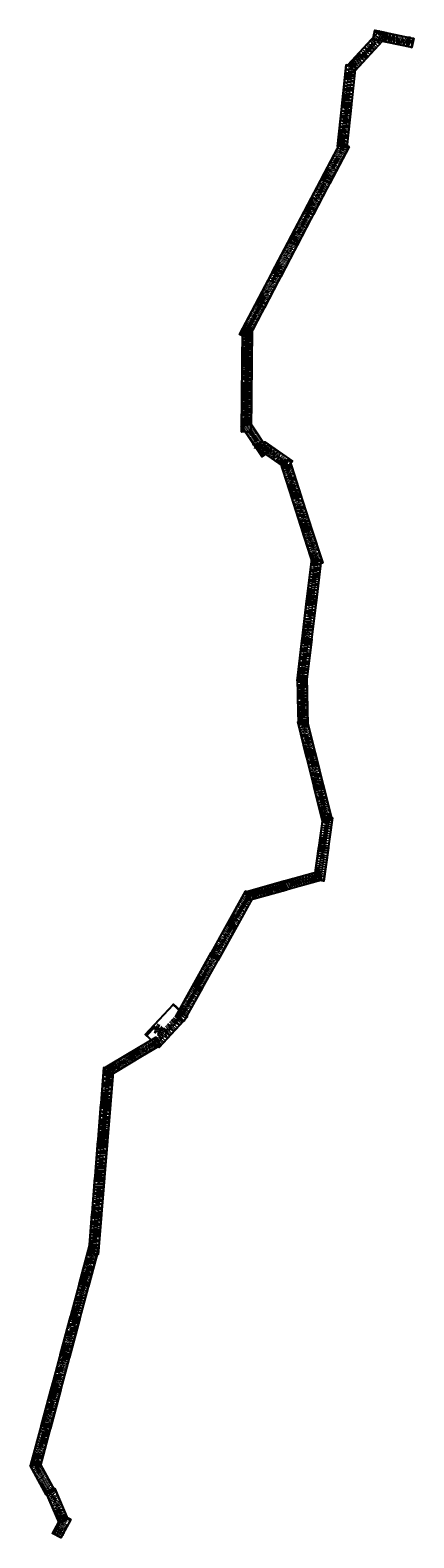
# Model space of a CAD drawing. Header units: millimetres. Extents: x 6504015 to 6516015, y 5737488 to 5784738.
import ezdxf

# ---------------------------------------------------------------- set-up
doc = ezdxf.new("R2010")
doc.units = ezdxf.units.MM
doc.linetypes.add('KRESKOWA', pattern=[0.75, 0.5, -0.25])
doc.layers.add('@pomoc_ramka', color=4, linetype='Continuous', plot=False)
doc.layers.add('@pomocnicza', color=3, linetype='Continuous', plot=False)
doc.layers.add('_zakres MDCP 1_1000 WN', color=6, linetype='Continuous', lineweight=200)
doc.styles.get("Standard").update_dxf_attribs({"font": 'ARIALN.TTF'})

# ---------------------------------------------------------------- blocks, each defined once
blk = doc.blocks.new('*U70')
at = {"layer": '@pomoc_ramka'}
blk.add_lwpolyline([(-58, -277), (-1255, -26), (-1197, 251), (0, 0)], close=True, dxfattribs=at)
at = {"layer": '@pomocnicza'}
blk.add_line((-40, -288), (21, 3), dxfattribs=at)
for points in [[(21, 3), (-40, -288), (-1263, -31), (-1202, 259)], [(-58, -277), (-1255, -26), (-1207, 204), (-844, 128), (-834, 175), (0, 0)], [(-1068, 175), (-1207, 204), (-1197, 251), (-1058, 222)], [(-1197, 251), (-1204, 253), (-1202, 259), (-1195, 258)], [(-980, 206), (-1058, 222), (-1068, 175), (-990, 158)], [(-834, 175), (-980, 206), (-990, 158), (-844, 128)], [(20, -4), (0, 0), (1, 7), (21, 3)], [(-1256, -33), (-1263, -31), (-1262, -24), (-1255, -26)], [(-40, -288), (-60, -284), (-58, -277), (-39, -281)]]:
    blk.add_lwpolyline(points, close=True, dxfattribs=at)
at = {"layer": '@pomocnicza', "char_height": 2.91, "attachment_point": 1, "rotation": 168.147}
for s, width, insert in [('\\pxql;{\\fArial|b1|i1|c238|p34;\\LLegenda}', 33.12, (-994, 160)), ('\\pxql;{\\fArial|b1|i1|c238|p34;\\LSchemat układu arkuszy}', 47.67, (-847, 129))]:
    blk.add_mtext_dynamic_manual_height_columns(s, width=width, gutter_width=12.5, heights=[0], dxfattribs=dict(at, insert=insert))
blk = doc.blocks.new('*U72')
at = {"layer": '@pomoc_ramka'}
blk.add_lwpolyline([(0, 283), (1423, 283), (1423, 0), (0, 0)], close=True, dxfattribs=at)
at = {"layer": '@pomocnicza'}
blk.add_line((-20, 290), (-20, -7), dxfattribs=at)
for points in [[(-20, -7), (-20, 290), (1430, 290), (1430, -7)], [(-20, 290), (0, 290), (0, 283), (-20, 283)], [(-20, 0), (0, 0), (0, -7), (-20, -7)], [(0, 283), (1423, 283), (1423, 48), (1052, 48), (1052, 0), (0, 0)], [(1052, 0), (1202, 0), (1202, 48), (1052, 48)], [(1202, 0), (1281, 0), (1281, 48), (1202, 48)], [(1281, 48), (1423, 48), (1423, 0), (1281, 0)], [(1423, 290), (1430, 290), (1430, 283), (1423, 283)], [(1423, 0), (1430, 0), (1430, -7), (1423, -7)]]:
    blk.add_lwpolyline(points, close=True, dxfattribs=at)
at = {"layer": '@pomocnicza', "char_height": 2.91, "attachment_point": 1}
for s, width, insert in [('\\pxql;{\\fArial|b1|i1|c238|p34;\\LSchemat układu arkuszy}', 47.67, (1055, 48)), ('\\pxql;{\\fArial|b1|i1|c238|p34;\\LLegenda}', 33.12, (1205, 48))]:
    blk.add_mtext_dynamic_manual_height_columns(s, width=width, gutter_width=12.5, heights=[0], dxfattribs=dict(at, insert=insert))
blk = doc.blocks.new('*U73')
at = {"layer": '@pomoc_ramka'}
blk.add_lwpolyline([(0, 283), (1273, 283), (1273, 0), (0, 0)], close=True, dxfattribs=at)
at = {"layer": '@pomocnicza'}
blk.add_line((-20, 290), (-20, -7), dxfattribs=at)
for points in [[(-20, -7), (-20, 290), (1280, 290), (1280, -7)], [(-20, 290), (0, 290), (0, 283), (-20, 283)], [(-20, 0), (0, 0), (0, -7), (-20, -7)], [(0, 283), (1273, 283), (1273, 48), (902, 48), (902, 0), (0, 0)], [(902, 0), (1052, 0), (1052, 48), (902, 48)], [(1052, 0), (1131, 0), (1131, 48), (1052, 48)], [(1131, 48), (1273, 48), (1273, 0), (1131, 0)], [(1273, 290), (1280, 290), (1280, 283), (1273, 283)], [(1273, 0), (1280, 0), (1280, -7), (1273, -7)]]:
    blk.add_lwpolyline(points, close=True, dxfattribs=at)
at = {"layer": '@pomocnicza', "char_height": 2.91, "attachment_point": 1}
for s, width, insert in [('\\pxql;{\\fArial|b1|i1|c238|p34;\\LSchemat układu arkuszy}', 47.67, (905, 48)), ('\\pxql;{\\fArial|b1|i1|c238|p34;\\LLegenda}', 33.12, (1055, 48))]:
    blk.add_mtext_dynamic_manual_height_columns(s, width=width, gutter_width=12.5, heights=[0], dxfattribs=dict(at, insert=insert))
blk = doc.blocks.new('*U90')
at = {"layer": '@pomoc_ramka'}
blk.add_lwpolyline([(0, 283), (1323, 283), (1323, 0), (0, 0)], close=True, dxfattribs=at)
at = {"layer": '@pomocnicza'}
blk.add_line((-20, 290), (-20, -7), dxfattribs=at)
for points in [[(-20, -7), (-20, 290), (1330, 290), (1330, -7)], [(-20, 290), (0, 290), (0, 283), (-20, 283)], [(-20, 0), (0, 0), (0, -7), (-20, -7)], [(0, 283), (1323, 283), (1323, 48), (952, 48), (952, 0), (0, 0)], [(952, 0), (1102, 0), (1102, 48), (952, 48)], [(1102, 0), (1181, 0), (1181, 48), (1102, 48)], [(1181, 48), (1323, 48), (1323, 0), (1181, 0)], [(1323, 290), (1330, 290), (1330, 283), (1323, 283)], [(1323, 0), (1330, 0), (1330, -7), (1323, -7)]]:
    blk.add_lwpolyline(points, close=True, dxfattribs=at)
at = {"layer": '@pomocnicza', "char_height": 2.91, "attachment_point": 1}
for s, width, insert in [('\\pxql;{\\fArial|b1|i1|c238|p34;\\LSchemat układu arkuszy}', 47.67, (955, 48)), ('\\pxql;{\\fArial|b1|i1|c238|p34;\\LLegenda}', 33.12, (1105, 48))]:
    blk.add_mtext_dynamic_manual_height_columns(s, width=width, gutter_width=12.5, heights=[0], dxfattribs=dict(at, insert=insert))
blk = doc.blocks.new('*U91')
at = {"layer": '@pomoc_ramka'}
blk.add_lwpolyline([(0, 283), (1273, 283), (1273, 0), (0, 0)], close=True, dxfattribs=at)
at = {"layer": '@pomocnicza'}
blk.add_line((-20, 290), (-20, -7), dxfattribs=at)
for points in [[(-20, -7), (-20, 290), (1280, 290), (1280, -7)], [(-20, 290), (0, 290), (0, 283), (-20, 283)], [(-20, 0), (0, 0), (0, -7), (-20, -7)], [(0, 283), (1273, 283), (1273, 48), (902, 48), (902, 0), (0, 0)], [(902, 0), (1052, 0), (1052, 48), (902, 48)], [(1052, 0), (1131, 0), (1131, 48), (1052, 48)], [(1131, 48), (1273, 48), (1273, 0), (1131, 0)], [(1273, 290), (1280, 290), (1280, 283), (1273, 283)], [(1273, 0), (1280, 0), (1280, -7), (1273, -7)]]:
    blk.add_lwpolyline(points, close=True, dxfattribs=at)
at = {"layer": '@pomocnicza', "char_height": 2.91, "attachment_point": 1}
for s, width, insert in [('\\pxql;{\\fArial|b1|i1|c238|p34;\\LSchemat układu arkuszy}', 47.67, (905, 48)), ('\\pxql;{\\fArial|b1|i1|c238|p34;\\LLegenda}', 33.12, (1055, 48))]:
    blk.add_mtext_dynamic_manual_height_columns(s, width=width, gutter_width=12.5, heights=[0], dxfattribs=dict(at, insert=insert))
blk = doc.blocks.new('*U74')
at = {"layer": '@pomoc_ramka'}
blk.add_lwpolyline([(0, 283), (1223, 283), (1223, 0), (0, 0)], close=True, dxfattribs=at)
at = {"layer": '@pomocnicza'}
blk.add_line((-20, 290), (-20, -7), dxfattribs=at)
for points in [[(-20, -7), (-20, 290), (1230, 290), (1230, -7)], [(-20, 290), (0, 290), (0, 283), (-20, 283)], [(-20, 0), (0, 0), (0, -7), (-20, -7)], [(0, 283), (1223, 283), (1223, 48), (852, 48), (852, 0), (0, 0)], [(852, 0), (1002, 0), (1002, 48), (852, 48)], [(1002, 0), (1081, 0), (1081, 48), (1002, 48)], [(1081, 48), (1223, 48), (1223, 0), (1081, 0)], [(1223, 290), (1230, 290), (1230, 283), (1223, 283)], [(1223, 0), (1230, 0), (1230, -7), (1223, -7)]]:
    blk.add_lwpolyline(points, close=True, dxfattribs=at)
at = {"layer": '@pomocnicza', "char_height": 2.91, "attachment_point": 1}
for s, width, insert in [('\\pxql;{\\fArial|b1|i1|c238|p34;\\LSchemat układu arkuszy}', 47.67, (855, 48)), ('\\pxql;{\\fArial|b1|i1|c238|p34;\\LLegenda}', 33.12, (1005, 48))]:
    blk.add_mtext_dynamic_manual_height_columns(s, width=width, gutter_width=12.5, heights=[0], dxfattribs=dict(at, insert=insert))
blk = doc.blocks.new('*U75')
at = {"layer": '@pomoc_ramka'}
blk.add_lwpolyline([(0, 283), (1123, 283), (1123, 0), (0, 0)], close=True, dxfattribs=at)
at = {"layer": '@pomocnicza'}
blk.add_line((-20, 290), (-20, -7), dxfattribs=at)
for points in [[(-20, -7), (-20, 290), (1130, 290), (1130, -7)], [(-20, 290), (0, 290), (0, 283), (-20, 283)], [(-20, 0), (0, 0), (0, -7), (-20, -7)], [(0, 283), (1123, 283), (1123, 48), (752, 48), (752, 0), (0, 0)], [(752, 0), (902, 0), (902, 48), (752, 48)], [(902, 0), (981, 0), (981, 48), (902, 48)], [(981, 48), (1123, 48), (1123, 0), (981, 0)], [(1123, 290), (1130, 290), (1130, 283), (1123, 283)], [(1123, 0), (1130, 0), (1130, -7), (1123, -7)]]:
    blk.add_lwpolyline(points, close=True, dxfattribs=at)
at = {"layer": '@pomocnicza', "char_height": 2.91, "attachment_point": 1}
for s, width, insert in [('\\pxql;{\\fArial|b1|i1|c238|p34;\\LSchemat układu arkuszy}', 47.67, (755, 48)), ('\\pxql;{\\fArial|b1|i1|c238|p34;\\LLegenda}', 33.12, (905, 48))]:
    blk.add_mtext_dynamic_manual_height_columns(s, width=width, gutter_width=12.5, heights=[0], dxfattribs=dict(at, insert=insert))
blk = doc.blocks.new('*U76')
at = {"layer": '@pomoc_ramka'}
blk.add_lwpolyline([(0, 283), (1023, 283), (1023, 0), (0, 0)], close=True, dxfattribs=at)
at = {"layer": '@pomocnicza'}
blk.add_line((-20, 290), (-20, -7), dxfattribs=at)
for points in [[(-20, -7), (-20, 290), (1030, 290), (1030, -7)], [(-20, 290), (0, 290), (0, 283), (-20, 283)], [(-20, 0), (0, 0), (0, -7), (-20, -7)], [(0, 283), (1023, 283), (1023, 48), (652, 48), (652, 0), (0, 0)], [(652, 0), (802, 0), (802, 48), (652, 48)], [(802, 0), (881, 0), (881, 48), (802, 48)], [(881, 48), (1023, 48), (1023, 0), (881, 0)], [(1023, 290), (1030, 290), (1030, 283), (1023, 283)], [(1023, 0), (1030, 0), (1030, -7), (1023, -7)]]:
    blk.add_lwpolyline(points, close=True, dxfattribs=at)
at = {"layer": '@pomocnicza', "char_height": 2.91, "attachment_point": 1}
for s, width, insert in [('\\pxql;{\\fArial|b1|i1|c238|p34;\\LSchemat układu arkuszy}', 47.67, (655, 48)), ('\\pxql;{\\fArial|b1|i1|c238|p34;\\LLegenda}', 33.12, (805, 48))]:
    blk.add_mtext_dynamic_manual_height_columns(s, width=width, gutter_width=12.5, heights=[0], dxfattribs=dict(at, insert=insert))
blk = doc.blocks.new('*U77')
at = {"layer": '@pomoc_ramka'}
blk.add_lwpolyline([(0, 283), (1173, 283), (1173, 0), (0, 0)], close=True, dxfattribs=at)
at = {"layer": '@pomocnicza'}
blk.add_line((-20, 290), (-20, -7), dxfattribs=at)
for points in [[(-20, -7), (-20, 290), (1180, 290), (1180, -7)], [(-20, 290), (0, 290), (0, 283), (-20, 283)], [(-20, 0), (0, 0), (0, -7), (-20, -7)], [(0, 283), (1173, 283), (1173, 48), (802, 48), (802, 0), (0, 0)], [(802, 0), (952, 0), (952, 48), (802, 48)], [(952, 0), (1031, 0), (1031, 48), (952, 48)], [(1031, 48), (1173, 48), (1173, 0), (1031, 0)], [(1173, 290), (1180, 290), (1180, 283), (1173, 283)], [(1173, 0), (1180, 0), (1180, -7), (1173, -7)]]:
    blk.add_lwpolyline(points, close=True, dxfattribs=at)
at = {"layer": '@pomocnicza', "char_height": 2.91, "attachment_point": 1}
for s, width, insert in [('\\pxql;{\\fArial|b1|i1|c238|p34;\\LSchemat układu arkuszy}', 47.67, (805, 48)), ('\\pxql;{\\fArial|b1|i1|c238|p34;\\LLegenda}', 33.12, (955, 48))]:
    blk.add_mtext_dynamic_manual_height_columns(s, width=width, gutter_width=12.5, heights=[0], dxfattribs=dict(at, insert=insert))
blk = doc.blocks.new('*U78')
at = {"layer": '@pomoc_ramka'}
blk.add_lwpolyline([(0, 283), (1323, 283), (1323, 0), (0, 0)], close=True, dxfattribs=at)
at = {"layer": '@pomocnicza'}
blk.add_line((-20, 290), (-20, -7), dxfattribs=at)
for points in [[(-20, -7), (-20, 290), (1330, 290), (1330, -7)], [(-20, 290), (0, 290), (0, 283), (-20, 283)], [(-20, 0), (0, 0), (0, -7), (-20, -7)], [(0, 283), (1323, 283), (1323, 48), (952, 48), (952, 0), (0, 0)], [(952, 0), (1102, 0), (1102, 48), (952, 48)], [(1102, 0), (1181, 0), (1181, 48), (1102, 48)], [(1181, 48), (1323, 48), (1323, 0), (1181, 0)], [(1323, 290), (1330, 290), (1330, 283), (1323, 283)], [(1323, 0), (1330, 0), (1330, -7), (1323, -7)]]:
    blk.add_lwpolyline(points, close=True, dxfattribs=at)
at = {"layer": '@pomocnicza', "char_height": 2.91, "attachment_point": 1}
for s, width, insert in [('\\pxql;{\\fArial|b1|i1|c238|p34;\\LSchemat układu arkuszy}', 47.67, (955, 48)), ('\\pxql;{\\fArial|b1|i1|c238|p34;\\LLegenda}', 33.12, (1105, 48))]:
    blk.add_mtext_dynamic_manual_height_columns(s, width=width, gutter_width=12.5, heights=[0], dxfattribs=dict(at, insert=insert))
blk = doc.blocks.new('*U79')
at = {"layer": '@pomoc_ramka'}
blk.add_lwpolyline([(0, 283), (1473, 283), (1473, 0), (0, 0)], close=True, dxfattribs=at)
at = {"layer": '@pomocnicza'}
blk.add_line((-20, 290), (-20, -7), dxfattribs=at)
for points in [[(-20, -7), (-20, 290), (1480, 290), (1480, -7)], [(-20, 290), (0, 290), (0, 283), (-20, 283)], [(-20, 0), (0, 0), (0, -7), (-20, -7)], [(0, 283), (1473, 283), (1473, 48), (1102, 48), (1102, 0), (0, 0)], [(1102, 0), (1252, 0), (1252, 48), (1102, 48)], [(1252, 0), (1331, 0), (1331, 48), (1252, 48)], [(1331, 48), (1473, 48), (1473, 0), (1331, 0)], [(1473, 290), (1480, 290), (1480, 283), (1473, 283)], [(1473, 0), (1480, 0), (1480, -7), (1473, -7)]]:
    blk.add_lwpolyline(points, close=True, dxfattribs=at)
at = {"layer": '@pomocnicza', "char_height": 2.91, "attachment_point": 1}
for s, width, insert in [('\\pxql;{\\fArial|b1|i1|c238|p34;\\LSchemat układu arkuszy}', 47.67, (1105, 48)), ('\\pxql;{\\fArial|b1|i1|c238|p34;\\LLegenda}', 33.12, (1255, 48))]:
    blk.add_mtext_dynamic_manual_height_columns(s, width=width, gutter_width=12.5, heights=[0], dxfattribs=dict(at, insert=insert))
blk = doc.blocks.new('*U80')
at = {"layer": '@pomoc_ramka'}
blk.add_lwpolyline([(0, 283), (1123, 283), (1123, 0), (0, 0)], close=True, dxfattribs=at)
at = {"layer": '@pomocnicza'}
blk.add_line((-20, 290), (-20, -7), dxfattribs=at)
for points in [[(-20, -7), (-20, 290), (1130, 290), (1130, -7)], [(-20, 290), (0, 290), (0, 283), (-20, 283)], [(-20, 0), (0, 0), (0, -7), (-20, -7)], [(0, 283), (1123, 283), (1123, 48), (752, 48), (752, 0), (0, 0)], [(752, 0), (902, 0), (902, 48), (752, 48)], [(902, 0), (981, 0), (981, 48), (902, 48)], [(981, 48), (1123, 48), (1123, 0), (981, 0)], [(1123, 290), (1130, 290), (1130, 283), (1123, 283)], [(1123, 0), (1130, 0), (1130, -7), (1123, -7)]]:
    blk.add_lwpolyline(points, close=True, dxfattribs=at)
at = {"layer": '@pomocnicza', "char_height": 2.91, "attachment_point": 1}
for s, width, insert in [('\\pxql;{\\fArial|b1|i1|c238|p34;\\LSchemat układu arkuszy}', 47.67, (755, 48)), ('\\pxql;{\\fArial|b1|i1|c238|p34;\\LLegenda}', 33.12, (905, 48))]:
    blk.add_mtext_dynamic_manual_height_columns(s, width=width, gutter_width=12.5, heights=[0], dxfattribs=dict(at, insert=insert))
blk = doc.blocks.new('*U81')
at = {"layer": '@pomoc_ramka'}
blk.add_lwpolyline([(0, 283), (1223, 283), (1223, 0), (0, 0)], close=True, dxfattribs=at)
at = {"layer": '@pomocnicza'}
blk.add_line((-20, 290), (-20, -7), dxfattribs=at)
for points in [[(-20, -7), (-20, 290), (1230, 290), (1230, -7)], [(-20, 290), (0, 290), (0, 283), (-20, 283)], [(-20, 0), (0, 0), (0, -7), (-20, -7)], [(0, 283), (1223, 283), (1223, 48), (852, 48), (852, 0), (0, 0)], [(852, 0), (1002, 0), (1002, 48), (852, 48)], [(1002, 0), (1081, 0), (1081, 48), (1002, 48)], [(1081, 48), (1223, 48), (1223, 0), (1081, 0)], [(1223, 290), (1230, 290), (1230, 283), (1223, 283)], [(1223, 0), (1230, 0), (1230, -7), (1223, -7)]]:
    blk.add_lwpolyline(points, close=True, dxfattribs=at)
at = {"layer": '@pomocnicza', "char_height": 2.91, "attachment_point": 1}
for s, width, insert in [('\\pxql;{\\fArial|b1|i1|c238|p34;\\LSchemat układu arkuszy}', 47.67, (855, 48)), ('\\pxql;{\\fArial|b1|i1|c238|p34;\\LLegenda}', 33.12, (1005, 48))]:
    blk.add_mtext_dynamic_manual_height_columns(s, width=width, gutter_width=12.5, heights=[0], dxfattribs=dict(at, insert=insert))
blk = doc.blocks.new('*U71')
at = {"layer": '@pomoc_ramka'}
blk.add_lwpolyline([(0, 283), (1223, 283), (1223, 0), (0, 0)], close=True, dxfattribs=at)
at = {"layer": '@pomocnicza'}
blk.add_line((-20, 290), (-20, -7), dxfattribs=at)
for points in [[(-20, -7), (-20, 290), (1230, 290), (1230, -7)], [(-20, 290), (0, 290), (0, 283), (-20, 283)], [(-20, 0), (0, 0), (0, -7), (-20, -7)], [(0, 283), (1223, 283), (1223, 48), (852, 48), (852, 0), (0, 0)], [(852, 0), (1002, 0), (1002, 48), (852, 48)], [(1002, 0), (1081, 0), (1081, 48), (1002, 48)], [(1081, 48), (1223, 48), (1223, 0), (1081, 0)], [(1223, 290), (1230, 290), (1230, 283), (1223, 283)], [(1223, 0), (1230, 0), (1230, -7), (1223, -7)]]:
    blk.add_lwpolyline(points, close=True, dxfattribs=at)
at = {"layer": '@pomocnicza', "char_height": 2.91, "attachment_point": 1}
for s, width, insert in [('\\pxql;{\\fArial|b1|i1|c238|p34;\\LSchemat układu arkuszy}', 47.67, (855, 48)), ('\\pxql;{\\fArial|b1|i1|c238|p34;\\LLegenda}', 33.12, (1005, 48))]:
    blk.add_mtext_dynamic_manual_height_columns(s, width=width, gutter_width=12.5, heights=[0], dxfattribs=dict(at, insert=insert))
blk = doc.blocks.new('*U82')
at = {"layer": '@pomoc_ramka'}
blk.add_lwpolyline([(0, 283), (1173, 283), (1173, 0), (0, 0)], close=True, dxfattribs=at)
at = {"layer": '@pomocnicza'}
blk.add_line((-20, 290), (-20, -7), dxfattribs=at)
for points in [[(-20, -7), (-20, 290), (1180, 290), (1180, -7)], [(-20, 290), (0, 290), (0, 283), (-20, 283)], [(-20, 0), (0, 0), (0, -7), (-20, -7)], [(0, 283), (1173, 283), (1173, 48), (802, 48), (802, 0), (0, 0)], [(802, 0), (952, 0), (952, 48), (802, 48)], [(952, 0), (1031, 0), (1031, 48), (952, 48)], [(1031, 48), (1173, 48), (1173, 0), (1031, 0)], [(1173, 290), (1180, 290), (1180, 283), (1173, 283)], [(1173, 0), (1180, 0), (1180, -7), (1173, -7)]]:
    blk.add_lwpolyline(points, close=True, dxfattribs=at)
at = {"layer": '@pomocnicza', "char_height": 2.91, "attachment_point": 1}
for s, width, insert in [('\\pxql;{\\fArial|b1|i1|c238|p34;\\LSchemat układu arkuszy}', 47.67, (805, 48)), ('\\pxql;{\\fArial|b1|i1|c238|p34;\\LLegenda}', 33.12, (955, 48))]:
    blk.add_mtext_dynamic_manual_height_columns(s, width=width, gutter_width=12.5, heights=[0], dxfattribs=dict(at, insert=insert))
blk = doc.blocks.new('*U83')
at = {"layer": '@pomoc_ramka'}
blk.add_lwpolyline([(0, 580), (1273, 580), (1273, 0), (0, 0)], close=True, dxfattribs=at)
at = {"layer": '@pomocnicza'}
blk.add_line((-20, 290), (-20, -7), dxfattribs=at)
for points in [[(-20, -7), (-20, 587), (1280, 587), (1280, -7)], [(-20, 587), (0, 587), (0, 580), (-20, 580)], [(0, 580), (1273, 580), (1273, 48), (902, 48), (902, 0), (0, 0)], [(1273, 587), (1280, 587), (1280, 580), (1273, 580)], [(-20, 0), (0, 0), (0, -7), (-20, -7)], [(902, 0), (1052, 0), (1052, 48), (902, 48)], [(1052, 0), (1131, 0), (1131, 48), (1052, 48)], [(1131, 48), (1273, 48), (1273, 0), (1131, 0)], [(1273, 0), (1280, 0), (1280, -7), (1273, -7)]]:
    blk.add_lwpolyline(points, close=True, dxfattribs=at)
at = {"layer": '@pomocnicza', "char_height": 2.91, "attachment_point": 1}
for s, width, insert in [('\\pxql;{\\fArial|b1|i1|c238|p34;\\LSchemat układu arkuszy}', 47.67, (905, 48)), ('\\pxql;{\\fArial|b1|i1|c238|p34;\\LLegenda}', 33.12, (1055, 48))]:
    blk.add_mtext_dynamic_manual_height_columns(s, width=width, gutter_width=12.5, heights=[0], dxfattribs=dict(at, insert=insert))
blk = doc.blocks.new('*U84')
at = {"layer": '@pomoc_ramka'}
blk.add_lwpolyline([(0, 283), (973, 283), (973, 0), (0, 0)], close=True, dxfattribs=at)
at = {"layer": '@pomocnicza'}
blk.add_line((-20, 290), (-20, -7), dxfattribs=at)
for points in [[(-20, -7), (-20, 290), (980, 290), (980, -7)], [(-20, 290), (0, 290), (0, 283), (-20, 283)], [(-20, 0), (0, 0), (0, -7), (-20, -7)], [(0, 283), (973, 283), (973, 48), (602, 48), (602, 0), (0, 0)], [(602, 0), (752, 0), (752, 48), (602, 48)], [(752, 0), (831, 0), (831, 48), (752, 48)], [(831, 48), (973, 48), (973, 0), (831, 0)], [(973, 290), (980, 290), (980, 283), (973, 283)], [(973, 0), (980, 0), (980, -7), (973, -7)]]:
    blk.add_lwpolyline(points, close=True, dxfattribs=at)
at = {"layer": '@pomocnicza', "char_height": 2.91, "attachment_point": 1}
for s, width, insert in [('\\pxql;{\\fArial|b1|i1|c238|p34;\\LSchemat układu arkuszy}', 47.67, (605, 48)), ('\\pxql;{\\fArial|b1|i1|c238|p34;\\LLegenda}', 33.12, (755, 48))]:
    blk.add_mtext_dynamic_manual_height_columns(s, width=width, gutter_width=12.5, heights=[0], dxfattribs=dict(at, insert=insert))
blk = doc.blocks.new('*U88')
at = {"layer": '@pomoc_ramka'}
blk.add_lwpolyline([(0, 283), (1223, 283), (1223, 0), (0, 0)], close=True, dxfattribs=at)
at = {"layer": '@pomocnicza'}
blk.add_line((-20, 290), (-20, -7), dxfattribs=at)
for points in [[(-20, -7), (-20, 290), (1230, 290), (1230, -7)], [(-20, 290), (0, 290), (0, 283), (-20, 283)], [(-20, 0), (0, 0), (0, -7), (-20, -7)], [(0, 283), (1223, 283), (1223, 48), (852, 48), (852, 0), (0, 0)], [(852, 0), (1002, 0), (1002, 48), (852, 48)], [(1002, 0), (1081, 0), (1081, 48), (1002, 48)], [(1081, 48), (1223, 48), (1223, 0), (1081, 0)], [(1223, 290), (1230, 290), (1230, 283), (1223, 283)], [(1223, 0), (1230, 0), (1230, -7), (1223, -7)]]:
    blk.add_lwpolyline(points, close=True, dxfattribs=at)
at = {"layer": '@pomocnicza', "char_height": 2.91, "attachment_point": 1}
for s, width, insert in [('\\pxql;{\\fArial|b1|i1|c238|p34;\\LSchemat układu arkuszy}', 47.67, (855, 48)), ('\\pxql;{\\fArial|b1|i1|c238|p34;\\LLegenda}', 33.12, (1005, 48))]:
    blk.add_mtext_dynamic_manual_height_columns(s, width=width, gutter_width=12.5, heights=[0], dxfattribs=dict(at, insert=insert))
blk = doc.blocks.new('*U85')
at = {"layer": '@pomoc_ramka'}
blk.add_lwpolyline([(0, 283), (1023, 283), (1023, 0), (0, 0)], close=True, dxfattribs=at)
at = {"layer": '@pomocnicza'}
blk.add_line((-20, 290), (-20, -7), dxfattribs=at)
for points in [[(-20, -7), (-20, 290), (1030, 290), (1030, -7)], [(-20, 290), (0, 290), (0, 283), (-20, 283)], [(-20, 0), (0, 0), (0, -7), (-20, -7)], [(0, 283), (1023, 283), (1023, 48), (652, 48), (652, 0), (0, 0)], [(652, 0), (802, 0), (802, 48), (652, 48)], [(802, 0), (881, 0), (881, 48), (802, 48)], [(881, 48), (1023, 48), (1023, 0), (881, 0)], [(1023, 290), (1030, 290), (1030, 283), (1023, 283)], [(1023, 0), (1030, 0), (1030, -7), (1023, -7)]]:
    blk.add_lwpolyline(points, close=True, dxfattribs=at)
at = {"layer": '@pomocnicza', "char_height": 2.91, "attachment_point": 1}
for s, width, insert in [('\\pxql;{\\fArial|b1|i1|c238|p34;\\LSchemat układu arkuszy}', 47.67, (655, 48)), ('\\pxql;{\\fArial|b1|i1|c238|p34;\\LLegenda}', 33.12, (805, 48))]:
    blk.add_mtext_dynamic_manual_height_columns(s, width=width, gutter_width=12.5, heights=[0], dxfattribs=dict(at, insert=insert))
blk = doc.blocks.new('*U86')
at = {"layer": '@pomoc_ramka'}
blk.add_lwpolyline([(0, 283), (1023, 283), (1023, 0), (0, 0)], close=True, dxfattribs=at)
at = {"layer": '@pomocnicza'}
blk.add_line((-20, 290), (-20, -7), dxfattribs=at)
for points in [[(-20, -7), (-20, 290), (1030, 290), (1030, -7)], [(-20, 290), (0, 290), (0, 283), (-20, 283)], [(-20, 0), (0, 0), (0, -7), (-20, -7)], [(0, 283), (1023, 283), (1023, 48), (652, 48), (652, 0), (0, 0)], [(652, 0), (802, 0), (802, 48), (652, 48)], [(802, 0), (881, 0), (881, 48), (802, 48)], [(881, 48), (1023, 48), (1023, 0), (881, 0)], [(1023, 290), (1030, 290), (1030, 283), (1023, 283)], [(1023, 0), (1030, 0), (1030, -7), (1023, -7)]]:
    blk.add_lwpolyline(points, close=True, dxfattribs=at)
at = {"layer": '@pomocnicza', "char_height": 2.91, "attachment_point": 1}
for s, width, insert in [('\\pxql;{\\fArial|b1|i1|c238|p34;\\LSchemat układu arkuszy}', 47.67, (655, 48)), ('\\pxql;{\\fArial|b1|i1|c238|p34;\\LLegenda}', 33.12, (805, 48))]:
    blk.add_mtext_dynamic_manual_height_columns(s, width=width, gutter_width=12.5, heights=[0], dxfattribs=dict(at, insert=insert))
blk = doc.blocks.new('*U87')
at = {"layer": '@pomoc_ramka'}
blk.add_lwpolyline([(0, 283), (623, 283), (623, 0), (0, 0)], close=True, dxfattribs=at)
at = {"layer": '@pomocnicza'}
blk.add_line((-20, 290), (-20, -7), dxfattribs=at)
for points in [[(-20, -7), (-20, 290), (630, 290), (630, -7)], [(-20, 290), (0, 290), (0, 283), (-20, 283)], [(-20, 0), (0, 0), (0, -7), (-20, -7)], [(0, 283), (623, 283), (623, 48), (252, 48), (252, 0), (0, 0)], [(252, 0), (402, 0), (402, 48), (252, 48)], [(402, 0), (481, 0), (481, 48), (402, 48)], [(481, 48), (623, 48), (623, 0), (481, 0)], [(623, 290), (630, 290), (630, 283), (623, 283)], [(623, 0), (630, 0), (630, -7), (623, -7)]]:
    blk.add_lwpolyline(points, close=True, dxfattribs=at)
at = {"layer": '@pomocnicza', "char_height": 2.91, "attachment_point": 1}
for s, width, insert in [('\\pxql;{\\fArial|b1|i1|c238|p34;\\LSchemat układu arkuszy}', 47.67, (255, 48)), ('\\pxql;{\\fArial|b1|i1|c238|p34;\\LLegenda}', 33.12, (405, 48))]:
    blk.add_mtext_dynamic_manual_height_columns(s, width=width, gutter_width=12.5, heights=[0], dxfattribs=dict(at, insert=insert))

msp = doc.modelspace()

# ---------------------------------------------------------------- linework, layer by layer
at = {"layer": '_zakres MDCP 1_1000 WN', "linetype": 'KRESKOWA', "ltscale": 50}
msp.add_lwpolyline([(6508202, 5753213), (6508403, 5753433), (6508604, 5753652), (6508803, 5753868), (6508909, 5754058), (6509039, 5754292), (6509188, 5754558), (6509335, 5754822), (6509481, 5755084), (6509626, 5755344), (6509758, 5755581), (6509912, 5755856), (6510063, 5756127), (6510187, 5756348), (6510327, 5756599), (6510466, 5756848), (6510614, 5757114), (6510741, 5757341), (6510871, 5757575), (6511112, 5757642), (6511423, 5757730), (6511705, 5757809), (6511936, 5757874), (6512230, 5757957), (6512523, 5758039), (6512803, 5758118), (6513105, 5758203), (6513146, 5758492), (6513192, 5758820), (6513231, 5759094), (6513278, 5759433), (6513317, 5759709), (6513352, 5759953), (6513291, 5760200), (6513226, 5760460), (6513154, 5760752), (6513083, 5761037), (6513014, 5761314), (6512938, 5761619), (6512880, 5761854), (6512799, 5762181), (6512723, 5762484), (6512654, 5762764), (6512590, 5763021), (6512585, 5763298), (6512579, 5763595), (6512574, 5763896), (6512568, 5764181), (6512564, 5764421), (6512597, 5764696), (6512631, 5764984), (6512665, 5765265), (6512696, 5765529), (6512734, 5765834), (6512773, 5766136), (6512813, 5766454), (6512847, 5766746), (6512882, 5767040), (6512915, 5767326), (6512948, 5767609), (6512980, 5767888), (6513012, 5768162), (6512953, 5768348), (6512867, 5768618), (6512806, 5768807), (6512710, 5769107), (6512618, 5769398), (6512530, 5769670), (6512433, 5769974), (6512341, 5770261), (6512261, 5770507), (6512159, 5770826), (6512060, 5771132), (6511865, 5771312), (6511670, 5771493), (6511451, 5771606), (6511257, 5771706), (6511177, 5771824), (6511024, 5772054), (6510911, 5772224), (6510817, 5772364), (6510818, 5772629), (6510820, 5772934), (6510821, 5773233), (6510822, 5773536), (6510826, 5773832), (6510830, 5774143), (6510834, 5774431), (6510838, 5774731), (6510842, 5775052), (6510846, 5775331), (6510986, 5775598), (6511093, 5775801), (6511231, 5776065), (6511355, 5776302), (6511483, 5776544), (6511629, 5776823), (6511765, 5777083), (6511901, 5777341), (6512031, 5777590), (6512177, 5777868), (6512309, 5778119), (6512453, 5778392), (6512578, 5778631), (6512736, 5778933), (6512853, 5779156), (6512986, 5779408), (6513114, 5779653), (6513256, 5779923), (6513385, 5780168), (6513518, 5780421), (6513655, 5780680), (6513807, 5780971), (6513833, 5781216), (6513869, 5781550), (6513897, 5781814), (6513929, 5782117), (6513957, 5782386), (6513989, 5782699), (6514020, 5782988), (6514054, 5783311), (6514074, 5783502), (6514239, 5783683), (6514417, 5783876), (6514641, 5784121), (6514793, 5784287), (6514991, 5784503), (6515210, 5784457), (6515513, 5784394), (6515778, 5784338), (6515907, 5784335), (6515909, 5784433), (6515787, 5784433), (6515787, 5784418), (6515529, 5784472), (6515226, 5784535), (6514963, 5784591), (6514734, 5784341), (6514582, 5784175), (6514358, 5783930), (6514180, 5783737), (6513997, 5783537), (6513974, 5783320), (6513940, 5782996), (6513910, 5782708), (6513877, 5782394), (6513849, 5782125), (6513817, 5781823), (6513789, 5781558), (6513754, 5781225), (6513729, 5780994), (6513584, 5780718), (6513447, 5780458), (6513314, 5780205), (6513185, 5779960), (6513043, 5779690), (6512915, 5779445), (6512782, 5779193), (6512665, 5778970), (6512507, 5778669), (6512382, 5778430), (6512239, 5778157), (6512106, 5777905), (6511961, 5777627), (6511830, 5777378), (6511695, 5777120), (6511558, 5776861), (6511412, 5776582), (6511285, 5776339), (6511160, 5776102), (6511022, 5775839), (6510915, 5775635), (6510767, 5775351), (6510762, 5775053), (6510758, 5774732), (6510754, 5774432), (6510750, 5774144), (6510746, 5773833), (6510742, 5773537), (6510741, 5773233), (6510740, 5772935), (6510738, 5772629), (6510737, 5772340), (6510844, 5772180), (6510958, 5772009), (6511082, 5771822), (6511062, 5771790), (6511049, 5771720), (6511147, 5771701), (6511150, 5771721), (6511202, 5771644), (6511415, 5771535), (6511624, 5771427), (6511810, 5771254), (6511990, 5771088), (6512083, 5770802), (6512185, 5770483), (6512265, 5770236), (6512357, 5769949), (6512454, 5769646), (6512541, 5769373), (6512634, 5769083), (6512730, 5768783), (6512790, 5768593), (6512876, 5768324), (6512931, 5768154), (6512901, 5767897), (6512868, 5767618), (6512836, 5767336), (6512802, 5767049), (6512768, 5766755), (6512733, 5766464), (6512693, 5766146), (6512655, 5765844), (6512617, 5765538), (6512585, 5765275), (6512552, 5764993), (6512517, 5764705), (6512483, 5764425), (6512488, 5764180), (6512494, 5763895), (6512499, 5763593), (6512505, 5763296), (6512510, 5763010), (6512576, 5762745), (6512646, 5762465), (6512721, 5762161), (6512803, 5761835), (6512861, 5761600), (6512936, 5761295), (6513005, 5761018), (6513076, 5760732), (6513148, 5760440), (6513213, 5760180), (6513270, 5759949), (6513238, 5759720), (6513199, 5759444), (6513152, 5759106), (6513113, 5758831), (6513067, 5758504), (6513033, 5758266), (6512781, 5758195), (6512502, 5758116), (6512208, 5758034), (6511914, 5757951), (6511683, 5757886), (6511401, 5757807), (6511090, 5757719), (6510817, 5757643), (6510671, 5757380), (6510544, 5757153), (6510396, 5756887), (6510257, 5756638), (6510117, 5756387), (6509993, 5756166), (6509842, 5755895), (6509689, 5755620), (6509557, 5755383), (6509411, 5755123), (6509265, 5754861), (6509118, 5754597), (6508969, 5754331), (6508839, 5754097), (6508737, 5753915), (6508545, 5753706), (6508345, 5753487), (6508197, 5753326), (6508072, 5753441), (6508046, 5753472), (6507945, 5753514), (6507919, 5753409), (6507995, 5753372), (6508031, 5753370), (6508143, 5753267), (6507953, 5753061), (6507692, 5752904), (6507412, 5752736), (6507160, 5752586), (6506950, 5752460), (6506686, 5752302), (6506423, 5752143), (6506398, 5751831), (6506374, 5751544), (6506352, 5751269), (6506330, 5750997), (6506307, 5750709), (6506284, 5750431), (6506262, 5750158), (6506239, 5749882), (6506218, 5749629), (6506198, 5749376), (6506176, 5749100), (6506153, 5748821), (6506131, 5748552), (6506108, 5748271), (6506090, 5748052), (6506070, 5747805), (6506049, 5747550), (6506029, 5747298), (6506008, 5747047), (6505989, 5746812), (6505973, 5746610), (6505911, 5746379), (6505833, 5746088), (6505760, 5745818), (6505680, 5745517), (6505607, 5745246), (6505538, 5744987), (6505483, 5744783), (6505412, 5744519), (6505331, 5744214), (6505268, 5743981), (6505189, 5743687), (6505113, 5743404), (6505029, 5743090), (6504965, 5742849), (6504902, 5742614), (6504826, 5742331), (6504745, 5742027), (6504681, 5741789), (6504600, 5741486), (6504525, 5741205), (6504447, 5740912), (6504374, 5740637), (6504301, 5740367), (6504216, 5740044), (6504139, 5739758), (6504288, 5739484), (6504427, 5739227), (6504569, 5738966), (6504722, 5738683), (6504838, 5738470), (6504927, 5738203), (6505011, 5737950), (6504890, 5737730), (6504853, 5737663), (6504969, 5737593), (6505011, 5737673), (6504967, 5737699), (6505098, 5737943), (6505003, 5738228), (6504912, 5738502), (6504792, 5738722), (6504640, 5739004), (6504497, 5739265), (6504359, 5739522), (6504225, 5739768), (6504293, 5740024), (6504379, 5740346), (6504451, 5740616), (6504524, 5740891), (6504602, 5741184), (6504678, 5741466), (6504759, 5741769), (6504823, 5742007), (6504904, 5742310), (6504979, 5742593), (6505042, 5742828), (6505107, 5743069), (6505191, 5743383), (6505267, 5743666), (6505346, 5743960), (6505408, 5744193), (6505490, 5744498), (6505560, 5744763), (6505615, 5744966), (6505685, 5745226), (6505757, 5745497), (6505838, 5745797), (6505910, 5746067), (6505988, 5746358), (6506052, 5746596), (6506069, 5746806), (6506088, 5747040), (6506109, 5747292), (6506129, 5747544), (6506150, 5747798), (6506170, 5748045), (6506188, 5748265), (6506211, 5748546), (6506233, 5748814), (6506255, 5749093), (6506278, 5749370), (6506298, 5749622), (6506319, 5749876), (6506342, 5750151), (6506364, 5750424), (6506386, 5750703), (6506410, 5750990), (6506432, 5751263), (6506454, 5751537), (6506478, 5751825), (6506499, 5752096), (6506728, 5752233), (6506991, 5752391), (6507201, 5752517), (6507453, 5752668), (6507733, 5752835), (6508004, 5752998)], close=True, dxfattribs=at)

# ---------------------------------------------------------------- block references
at = {"layer": '@pomocnicza'}
for name, p, rotation in [('*U72', (6514927, 5784702), 227.4972396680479), ('*U73', (6513905, 5783631), 263.9615333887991), ('*U90', (6513777, 5782414), 263.9615333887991), ('*U91', (6513723, 5781201), 242.2993270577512), ('*U74', (6513189, 5780183), 242.2993270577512), ('*U74', (6512678, 5779209), 242.2993270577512), ('*U74', (6512166, 5778235), 242.2993270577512), ('*U74', (6511655, 5777262), 242.2993270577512), ('*U74', (6511144, 5776288), 242.2993270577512), ('*U75', (6510665, 5775377), 269.4410192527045), ('*U75', (6510655, 5774327), 269.4410192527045), ('*U75', (6510645, 5773277), 269.4410192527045), ('*U75', (6510635, 5772310), 303.7429573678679), ('*U76', (6511205, 5771583), 325.195061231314), ('*U77', (6511857, 5771171), 287.7749603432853), ('*U77', (6512193, 5770124), 287.7749603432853), ('*U77', (6512529, 5769076), 287.7749603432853), ('*U78', (6512827, 5768144), 263.1623216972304), ('*U78', (6512678, 5766903), 263.1623216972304), ('*U78', (6512530, 5765662), 263.1623216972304), ('*U79', (6512382, 5764445), 271.0872417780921), ('*U80', (6512397, 5763045), 283.9518349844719), ('*U80', (6512650, 5762026), 283.9518349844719), ('*U80', (6512903, 5761007), 283.9518349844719), ('*U76', (6513185, 5760073), 261.978560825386), ('*U76', (6513053, 5759132), 261.978560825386), ('*U81', (6513038, 5758373), 195.7118091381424), ('*U71', (6511931, 5758061), 195.7118091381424), ('*U82', (6510749, 5757729), 240.8412019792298), ('*U82', (6510213, 5756768), 240.8412019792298), ('*U82', (6509677, 5755808), 240.8412019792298), ('*U82', (6509141, 5754847), 240.8412019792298), ('*U83', (6508487, 5754196), 227.4382106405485), ('*U84', (6507931, 5753166), 210.9442211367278), ('*U84', (6507159, 5752703), 210.9442211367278), ('*U88', (6506326, 5752204), 265.3485131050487), ('*U88', (6506233, 5751057), 265.3485131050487), ('*U88', (6506140, 5749911), 265.3485131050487), ('*U88', (6506046, 5748765), 265.3485131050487), ('*U88', (6505953, 5747619), 265.3485131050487), ('*U88', (6505872, 5746627), 255.0188317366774), ('*U88', (6505575, 5745516), 255.0188317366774), ('*U88', (6505278, 5744405), 255.0188317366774), ('*U88', (6504980, 5743294), 255.0188317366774), ('*U88', (6504683, 5742183), 255.0188317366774), ('*U90', (6504386, 5741072), 255.0188317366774), ('*U85', (6504031, 5739745), 298.4728379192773), ('*U86', (6504522, 5738902), 293.3596615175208), ('*U87', (6505020, 5738180), 241.5784939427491)]:
    msp.add_blockref(name, p, dxfattribs=dict(at, rotation=rotation))
msp.add_blockref('*U70', (6515994, 5784478), dxfattribs=at)

doc.saveas('drawing.dxf')
